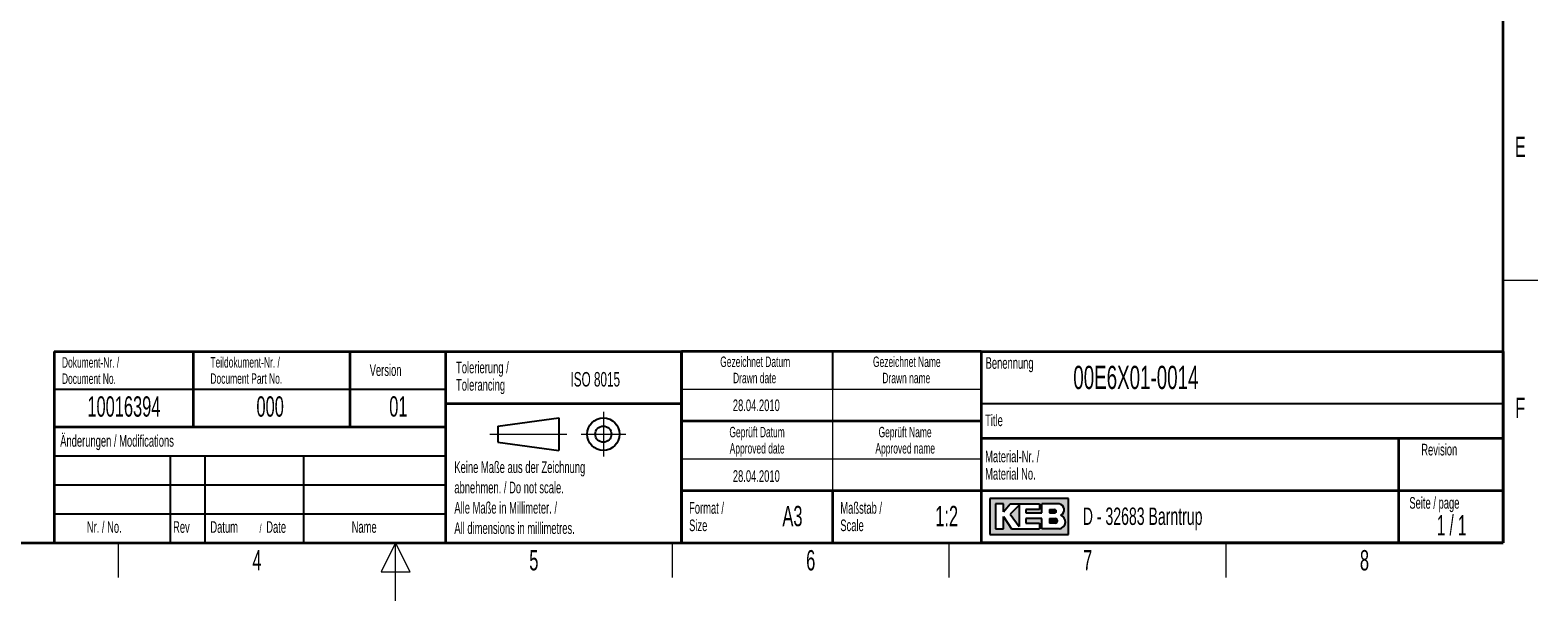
# Model space of a CAD drawing. Header units: millimetres. Extents: x 5 to 418, y 2 to 292.
# Tile 4 of 10: x 154 to 414, y 2 to 100. Entities that reach past the tile are written whole.
import ezdxf

# ---------------------------------------------------------------- set-up
doc = ezdxf.new("R2010")
doc.units = ezdxf.units.MM
doc.layers.add('SLD-0', color=7, linetype='Continuous')
doc.styles.add('SLDTEXTSTYLE0', font='TXT', dxfattribs={"width": 0.605})
doc.styles.add('SLDTEXTSTYLE1', font='TXT', dxfattribs={"width": 0.563})

msp = doc.modelspace()

# ---------------------------------------------------------------- hatches: boundary and pattern name
at = {"linetype": 'Continuous'}
h = msp.add_hatch(color=7, dxfattribs=at)
h.paths.add_polyline_path([(319.519086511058, 13.45626988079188), (333.083981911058, 13.45626988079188), (333.083981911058, 19.65736492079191), (319.519086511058, 19.65736492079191)], flags=0)
edge = h.paths.add_edge_path(flags=0)
edge.add_arc((331.3188604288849, 15.61738520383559), 1.20464082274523, -81.72003226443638, 70.1709600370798, ccw=False)
edge.add_line((331.4923410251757, 14.42530131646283), (331.480008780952, 14.42519098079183))
edge.add_line((331.480008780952, 14.42519098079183), (328.4331606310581, 14.42519098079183))
edge.add_line((328.4331606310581, 14.42519098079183), (328.4331606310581, 16.16924896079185))
edge.add_line((328.4331606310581, 16.16924896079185), (325.7201815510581, 16.16924896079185))
edge.add_line((325.7201815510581, 16.16924896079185), (325.7201815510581, 15.39411208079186))
edge.add_line((325.7201815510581, 15.39411208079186), (328.0455921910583, 15.39411208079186))
edge.add_line((328.0455921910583, 15.39411208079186), (328.0455921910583, 14.42519098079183))
edge.add_line((328.0455921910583, 14.42519098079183), (323.2009866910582, 14.42519098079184))
edge.add_line((323.2009866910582, 14.42519098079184), (321.8444971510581, 16.55681740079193))
edge.add_line((321.8444971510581, 16.55681740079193), (321.8444971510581, 14.42519098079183))
edge.add_line((321.8444971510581, 14.42519098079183), (320.4880076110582, 14.42519098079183))
edge.add_line((320.4880076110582, 14.42519098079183), (320.4880076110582, 18.68844382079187))
edge.add_line((320.4880076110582, 18.68844382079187), (321.8444971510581, 18.68844382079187))
edge.add_line((321.8444971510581, 18.68844382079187), (321.8444971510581, 17.33195428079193))
edge.add_line((321.8444971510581, 17.33195428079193), (323.0072024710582, 18.68844382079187))
edge.add_line((323.0072024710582, 18.68844382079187), (328.0455921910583, 18.68844382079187))
edge.add_line((328.0455921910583, 18.68844382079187), (328.0455921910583, 17.71952272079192))
edge.add_line((328.0455921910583, 17.71952272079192), (325.7201815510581, 17.71952272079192))
edge.add_line((325.7201815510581, 17.71952272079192), (325.7201815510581, 17.13817006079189))
edge.add_line((325.7201815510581, 17.13817006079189), (328.4331606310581, 17.13817006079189))
edge.add_line((328.4331606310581, 17.13817006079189), (328.4331606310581, 18.68844382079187))
edge.add_line((328.4331606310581, 18.68844382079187), (331.4242487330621, 18.68844382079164))
edge.add_line((331.4242487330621, 18.68844382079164), (331.4256482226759, 18.68844382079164))
edge.add_line((331.4256482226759, 18.68844382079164), (331.4259454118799, 18.68845828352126))
edge.add_arc((331.2860949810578, 17.67430640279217), 1.023749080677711, -64.45894120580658, 82.14849338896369, ccw=False)
msp.add_hatch(color=7, dxfattribs=at).paths.add_polyline_path([(324.5574762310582, 14.81275942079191), (324.557476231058, 18.49465960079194), (323.0072024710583, 16.94438584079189)], flags=0)
h = msp.add_hatch(color=7, dxfattribs=at)
edge = h.paths.add_edge_path(flags=0)
edge.add_line((329.7896501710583, 17.13817006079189), (330.6013652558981, 17.13817006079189))
edge.add_arc((330.6568434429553, 17.42884639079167), 0.2959232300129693, 259.1945394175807, 460.8054605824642)
edge.add_line((330.6013652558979, 17.71952272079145), (329.7896501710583, 17.71952272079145))
edge.add_line((329.7896501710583, 17.71952272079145), (329.7896501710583, 17.13817006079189))
h = msp.add_hatch(color=7, dxfattribs=at)
edge = h.paths.add_edge_path(flags=0)
edge.add_line((329.7896501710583, 15.39411208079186), (330.7588584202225, 15.39411208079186))
edge.add_arc((330.7588584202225, 15.78168052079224), 0.3875684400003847, 270.0000000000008, 450.0000000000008)
edge.add_line((330.7588584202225, 16.16924896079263), (330.7386620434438, 16.16924896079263))
edge.add_line((330.7386620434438, 16.16924896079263), (329.7896501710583, 16.16924896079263))
edge.add_line((329.7896501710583, 16.16924896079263), (329.7896501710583, 15.39411208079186))

# ---------------------------------------------------------------- linework, layer by layer
at = {"layer": 'SLD-0', "lineweight": 35}
for p, q in [((408, 12), (408, 282.5)), ((158.116731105, 45.0000000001), (225.616731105, 45.0000000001)), ((158.116731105, 45.0000000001), (158.116731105, 32.0000000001)), ((182.116731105, 45.0000000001), (182.116731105, 32.0000000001)), ((209.116731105, 45.0000000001), (209.116731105, 32.0000000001)), ((225.616731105, 45.0000000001), (225.616731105, 32.0000000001)), ((225.616731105, 45), (266.3304509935, 45)), ((225.616731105, 45), (225.616731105, 36)), ((266.3304509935, 12), (266.3304509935, 45)), ((266.3304509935, 45), (266.3304509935, 12)), ((318, 45), (266.3304509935, 45)), ((318, 45), (318, 12)), ((318, 45), (318, 40.1053465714)), ((318, 45), (408, 45)), ((318, 45), (318, 12)), ((408, 45), (408, 12)), ((225.616731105, 36), (266.3304509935, 36)), ((225.616731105, 36), (225.616731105, 12)), ((158.116731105, 31.9999999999), (158.116731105, 12)), ((158.116731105, 31.9999999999), (225.616731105, 31.9999999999)), ((225.616731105, 31.9999999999), (225.616731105, 12)), ((266.3304509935, 33), (318, 33)), ((408, 30), (318, 30)), ((390, 12), (390, 30)), ((266.3304509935, 21), (318, 21)), ((292.3304509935, 21), (292.3304509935, 12)), ((318, 21), (390, 21)), ((390, 21), (408, 21)), ((26, 12), (408, 12)), ((158.116731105, 12), (225.616731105, 12)), ((225.616731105, 12), (266.3304509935, 12)), ((266.3304509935, 12), (318, 12)), ((408, 12), (318, 12))]:
    msp.add_line(p, q, dxfattribs=at)
at = {"layer": 'SLD-0', "lineweight": 18}
for p, q in [((408, 57.25), (414, 57.25)), ((266.3304509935, 38.5), (318, 38.5)), ((292.3304509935, 38.5), (292.3304509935, 33)), ((252.8396209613, 34.5746449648), (252.8396209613, 26.8746449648)), ((292.3304509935, 33), (292.3304509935, 26.5)), ((233.2396209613, 30.7246449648), (246.5396209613, 30.7246449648)), ((248.9896209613, 30.7246449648), (256.6896209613, 30.7246449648)), ((266.3304509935, 26.5), (318, 26.5)), ((292.3304509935, 26.5), (292.3304509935, 21)), ((169.25, 6), (169.25, 12)), ((217, 12), (214.5, 7)), ((217, 2), (217, 12)), ((219.5, 7), (217, 12)), ((264.75, 6), (264.75, 12)), ((312.5, 6), (312.5, 12)), ((360.25, 6), (360.25, 12)), ((214.5, 7), (219.5, 7))]:
    msp.add_line(p, q, dxfattribs=at)
at = {"layer": 'SLD-0'}
for p, q in [((292.3304509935, 45), (292.3304509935, 38.5)), ((158.116731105, 38.5000000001), (225.616731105, 38.5000000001)), ((318, 36), (408, 36)), ((158.116731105, 27), (225.616731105, 27)), ((178.116731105, 27), (178.116731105, 12)), ((184.116731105, 27), (184.116731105, 12)), ((201.116731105, 27), (201.116731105, 12)), ((158.116731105, 22), (225.616731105, 22)), ((331.4242487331, 18.6884438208), (331.4256482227, 18.6884438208)), ((331.4256482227, 18.6884438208), (331.4259454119, 18.6884582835)), ((158.116731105, 17), (225.616731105, 17)), ((331.480008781, 14.4251909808), (331.4923410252, 14.4253013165))]:
    msp.add_line(p, q, dxfattribs=at)
at = {"layer": 'SLD-0', "lineweight": 25}
for p, q in [((158.116731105, 32.0000000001), (225.616731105, 32.0000000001)), ((234.6396209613, 32.1246449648), (245.1396209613, 33.5246449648)), ((234.6396209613, 32.1246449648), (234.6396209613, 29.3246449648)), ((245.1396209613, 33.5246449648), (245.1396209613, 27.9246449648)), ((234.6396209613, 29.3246449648), (245.1396209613, 27.9246449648))]:
    msp.add_line(p, q, dxfattribs=at)
at = {"layer": 'SLD-0', "linetype": 'Continuous'}
for p, q in [((333.0839819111, 19.6573649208), (319.5190865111, 19.6573649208)), ((319.5190865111, 19.6573649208), (319.5190865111, 13.4562698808)), ((321.8444971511, 18.6884438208), (320.4880076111, 18.6884438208)), ((320.4880076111, 18.6884438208), (320.4880076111, 14.4251909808)), ((321.8444971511, 17.3319542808), (323.0072024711, 18.6884438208)), ((321.8444971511, 17.3319542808), (321.8444971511, 18.6884438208)), ((323.0072024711, 18.6884438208), (328.0455921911, 18.6884438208)), ((324.5574762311, 18.4946596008), (323.0072024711, 16.9443858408)), ((324.5574762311, 18.4946596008), (324.5574762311, 14.8127594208)), ((328.0455921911, 18.6884438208), (328.0455921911, 17.7195227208)), ((331.4242487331, 18.6884438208), (328.4331606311, 18.6884438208)), ((328.4331606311, 17.1381700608), (328.4331606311, 18.6884438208)), ((331.4242487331, 18.6884438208), (331.4256482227, 18.6884438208)), ((331.4256482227, 18.6884438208), (331.4259454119, 18.6884582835)), ((333.0839819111, 13.4562698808), (333.0839819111, 19.6573649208)), ((321.8444971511, 14.4251909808), (321.8444971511, 16.5568174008)), ((321.8444971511, 16.5568174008), (323.2009866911, 14.4251909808)), ((323.0072024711, 16.9443858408), (324.5574762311, 14.8127594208)), ((325.7201815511, 17.7195227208), (325.7201815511, 17.1381700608)), ((328.0455921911, 17.7195227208), (325.7201815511, 17.7195227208)), ((325.7201815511, 17.1381700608), (328.4331606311, 17.1381700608)), ((325.7201815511, 16.1692489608), (325.7201815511, 15.3941120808)), ((328.4331606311, 16.1692489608), (325.7201815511, 16.1692489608)), ((328.4331606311, 14.4251909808), (328.4331606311, 16.1692489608)), ((329.7896501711, 17.7195227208), (330.6013652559, 17.7195227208)), ((329.7896501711, 17.7195227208), (329.7896501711, 17.1381700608)), ((329.7896501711, 17.1381700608), (330.6013652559, 17.1381700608)), ((329.7896501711, 16.1692489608), (330.7588584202, 16.1692489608)), ((329.7896501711, 16.1692489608), (329.7896501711, 15.3941120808)), ((330.7386620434, 16.1692489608), (330.7588584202, 16.1692489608)), ((319.5190865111, 13.4562698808), (333.0839819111, 13.4562698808)), ((320.4880076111, 14.4251909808), (321.8444971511, 14.4251909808)), ((323.2009866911, 14.4251909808), (328.0455921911, 14.4251909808)), ((325.7201815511, 15.3941120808), (328.0455921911, 15.3941120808)), ((328.0455921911, 15.3941120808), (328.0455921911, 14.4251909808)), ((331.480008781, 14.4251909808), (328.4331606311, 14.4251909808)), ((330.7588584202, 15.3941120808), (329.7896501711, 15.3941120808)), ((331.480008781, 14.4251909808), (331.4923410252, 14.4253013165))]:
    msp.add_line(p, q, dxfattribs=at)
at = {"layer": 'SLD-0', "lineweight": 25}
for radius in [2.799999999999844, 1.400000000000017]:
    msp.add_circle((252.8396209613, 30.7246449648), radius, dxfattribs=at)
at = {"layer": 'SLD-0', "linetype": 'Continuous'}
for centre, radius, start, end in [((331.2860949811, 17.6743064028), 1.023749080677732, 295.5410587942, 82.148493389), ((330.656843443, 17.4288463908), 0.2959232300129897, 259.1945394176, 100.8054605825), ((330.7588584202, 15.7816805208), 0.3875684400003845, 270, 90), ((331.3188604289, 15.6173852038), 1.204640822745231, 278.2799677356, 70.1709600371)]:
    msp.add_arc(centre, radius, start, end, dxfattribs=at)

# ---------------------------------------------------------------- texts
at = {"layer": 'SLD-0'}
for s, insert, char_height, attachment_point, style in [('E', (410.9815679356, 82.0010772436), 3.5, 2, 'SLDTEXTSTYLE0'), ('Gezeichnet Datum', (279.0254468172, 44.103942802), 1.8, 2, 'SLDTEXTSTYLE0'), ('Gezeichnet Name', (305.1708434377, 44.1039425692), 1.8, 2, 'SLDTEXTSTYLE0'), ('Dokument-Nr. /', (159.4706948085, 43.9891162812), 1.8, 1, 'SLDTEXTSTYLE0'), ('Teildokument-Nr. /', (185.0721201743, 44.0073193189), 1.8, 1, 'SLDTEXTSTYLE0'), ('Version', (212.5452394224, 42.7601484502), 2, 1, 'SLDTEXTSTYLE0'), ('Tolerierung /', (227.4390961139, 43.2172116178), 2, 1, 'SLDTEXTSTYLE0'), ('Benennung', (318.7636716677, 43.9908879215), 2, 1, 'SLDTEXTSTYLE0'), ('00E6X01-0014', (333.8826865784, 42.5045188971), 4, 1, 'SLDTEXTSTYLE0'), ('Document No.', (159.4706948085, 41.189116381), 1.8, 1, 'SLDTEXTSTYLE0'), ('Document Part No.', (185.0721201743, 41.2073194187), 1.8, 1, 'SLDTEXTSTYLE0'), ('Tolerancing', (227.4390961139, 40.2172115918), 2, 1, 'SLDTEXTSTYLE0'), ('ISO 8015', (247.1715762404, 41.4342036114), 2.5, 1, 'SLDTEXTSTYLE0'), ('Drawn date', (278.9302899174, 41.3039429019), 1.8, 2, 'SLDTEXTSTYLE0'), ('Drawn name', (305.0870934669, 41.303942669), 1.8, 2, 'SLDTEXTSTYLE0'), ('10016394', (170.1557203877, 37.2429898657), 3.5, 2, 'SLDTEXTSTYLE0'), ('000', (195.3766861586, 37.2429898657), 3.5, 2, 'SLDTEXTSTYLE0'), ('01', (217.4850808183, 37.2527124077), 3.5, 2, 'SLDTEXTSTYLE0'), ('28.04.2010', (279.2203041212, 36.6989570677), 2, 2, 'SLDTEXTSTYLE0'), ('F', (410.9536166, 37.0010772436), 3.5, 2, 'SLDTEXTSTYLE0'), ('Title', (318.6797653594, 34.1107265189), 2, 1, 'SLDTEXTSTYLE0'), ('Geprüft Datum', (279.349366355, 31.9851255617), 1.8, 2, 'SLDTEXTSTYLE0'), ('Geprüft Name', (304.8761939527, 31.9851255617), 1.8, 2, 'SLDTEXTSTYLE0'), ('Änderungen / Modifications', (159.1698388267, 30.5619096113), 2, 1, 'SLDTEXTSTYLE0'), ('Approved date', (279.3620221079, 29.1851256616), 1.8, 2, 'SLDTEXTSTYLE0'), ('Approved name', (304.900256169, 29.1851256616), 1.8, 2, 'SLDTEXTSTYLE0'), ('Revision', (393.8965220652, 29.0591225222), 2, 1, 'SLDTEXTSTYLE0'), ('Keine Maße aus der Zeichnung', (227.1404191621, 26.0307047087), 2, 1, 'SLDTEXTSTYLE0'), ('Material-Nr. /', (318.6797653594, 27.8878268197), 2, 1, 'SLDTEXTSTYLE0'), ('28.04.2010', (279.2203041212, 24.5048723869), 2, 2, 'SLDTEXTSTYLE0'), ('Material No.', (318.6797653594, 24.8878267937), 2, 1, 'SLDTEXTSTYLE0'), ('abnehmen. / Do not scale.', (227.1404191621, 22.5307046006), 2, 1, 'SLDTEXTSTYLE0'), ('Alle Maße in Millimeter. /', (227.1404191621, 19.0307044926), 2, 1, 'SLDTEXTSTYLE0'), ('Format /', (267.6250939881, 19.0115942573), 2, 1, 'SLDTEXTSTYLE0'), ('A3', (285.4514616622, 18.3608999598), 3.5, 2, 'SLDTEXTSTYLE0'), ('Maßstab /', (293.7028556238, 19.0115944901), 2, 1, 'SLDTEXTSTYLE0'), ('1:2', (312.0463964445, 18.3609001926), 3.5, 2, 'SLDTEXTSTYLE0'), ('Seite / page', (391.8390568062, 19.8830679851), 2, 1, 'SLDTEXTSTYLE0'), ('Nr. / No.', (163.7531858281, 15.7243863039), 2, 1, 'SLDTEXTSTYLE0'), ('Rev', (178.6350602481, 15.7243863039), 2, 1, 'SLDTEXTSTYLE0'), ('Datum', (185.0629406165, 15.7243863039), 2, 1, 'SLDTEXTSTYLE0'), ('Date', (194.7021767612, 15.7243863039), 2, 1, 'SLDTEXTSTYLE0'), ('Name', (209.4275491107, 15.7290047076), 2, 1, 'SLDTEXTSTYLE0'), ('All dimensions in millimetres.', (227.1404191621, 15.5307043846), 2, 1, 'SLDTEXTSTYLE0'), ('Size', (267.6250939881, 16.0115942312), 2, 1, 'SLDTEXTSTYLE0'), ('Scale', (293.7028556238, 16.011594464), 2, 1, 'SLDTEXTSTYLE0'), ('D - 32683 Barntrup', (335.5202035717, 18.0786992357), 3, 1, 'SLDTEXTSTYLE0'), ('1 / 1', (399.1297679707, 16.7706515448), 3.5, 2, 'SLDTEXTSTYLE1'), ('/', (193.5459265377, 15.2242968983), 1.5, 1, 'SLDTEXTSTYLE0'), ('4', (193.1027123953, 10.7429955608), 3.5, 2, 'SLDTEXTSTYLE0'), ('5', (240.8527123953, 10.7429955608), 3.5, 2, 'SLDTEXTSTYLE0'), ('6', (288.6027123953, 10.7429955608), 3.5, 2, 'SLDTEXTSTYLE0'), ('7', (336.3527123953, 10.7429955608), 3.5, 2, 'SLDTEXTSTYLE0'), ('8', (384.1027123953, 10.7429955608), 3.5, 2, 'SLDTEXTSTYLE0')]:
    msp.add_mtext(s, dxfattribs=dict(at, insert=insert, char_height=char_height, attachment_point=attachment_point, style=style))

doc.saveas('drawing.dxf')
